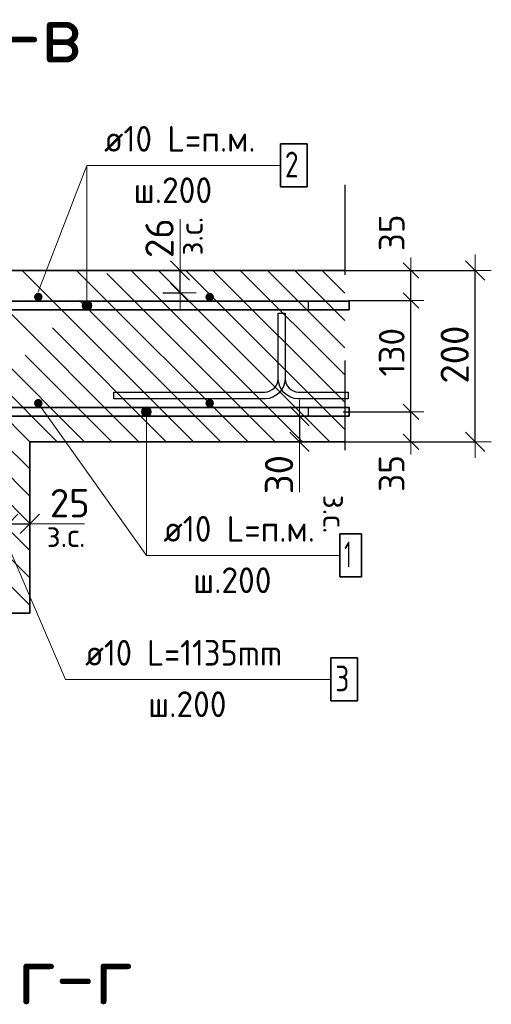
# Model space of a CAD drawing. Header units: metres. Extents: x -38 to 89, y -15 to 19.
# Tile 107 of 120: x 72.465 to 73.016, y 5.811 to 6.961. Entities that reach past the tile are written whole.
import ezdxf

# ---------------------------------------------------------------- set-up
doc = ezdxf.new("R2010")
doc.units = ezdxf.units.M
doc.header["$PDMODE"] = 65
doc.linetypes.add('______4', pattern=[0.135, 0.105, -0.03])
for name, color, linetype, lineweight in [('XR$5$Арм. стержнями верхней зоны', 180, 'Continuous', 35), ('XR$5$Арм. стержнями нижней зоны', 180, 'Continuous', 35), ('XR$5$Арм.стержн. Арматура края', 96, 'Continuous', 35), ('XR$5$Размерная линия (1)', 7, 'Continuous', 13), ('XR$5$Размерная линия_ общее', 7, 'Continuous', 13)]:
    doc.layers.add(name, color=color, linetype=linetype, lineweight=lineweight)
doc.layers.add('XR$5$Арм.стержн. Фиксатор', color=7, linetype='Continuous', lineweight=35, true_color=0x501e0f)
doc.styles.add('ISOCPEUR', font='txt')
doc.dimstyles.new('DIMSTYLE_15', dxfattribs={"dimtxt": 0.033, "dimasz": 0.0375, "dimexe": 0, "dimexo": 0, "dimgap": 0.0165, "dimtad": 2, "dimdec": 0, "dimlfac": 1000, "dimrnd": 1, "dimzin": 12, "dimdsep": 46, "dimtxsty": 'ISOCPEUR', "dimblk1": 'ALL_ML_STRICH', "dimblk2": 'ALL_ML_STRICH', "dimsah": 1, "dimcen": 0, "dimclrd": 7, "dimclre": 256, "dimclrt": 7, "dimadec": 0, "dimazin": 0, "dimtfac": 1, "dimtdec": 0, "dimtix": 1, "dimtmove": 2, "dimatfit": 3, "dimfxl": 0, "dimtzin": 0, "dimlwd": 0, "dimlwe": -3, "dimarcsym": 0})
doc.dimstyles.new('DIMSTYLE_23', dxfattribs={"dimtxt": 0.03, "dimasz": 0.03, "dimexe": 0, "dimexo": 0, "dimgap": 0.015, "dimtad": 2, "dimdec": 0, "dimlfac": 1000, "dimrnd": 1, "dimzin": 12, "dimdsep": 46, "dimtxsty": 'ISOCPEUR', "dimblk1": 'ALL_ML_STRICH', "dimblk2": 'ALL_ML_STRICH', "dimsah": 1, "dimcen": 0, "dimclrd": 7, "dimclre": 256, "dimclrt": 7, "dimadec": 0, "dimazin": 0, "dimtfac": 1, "dimtdec": 0, "dimtix": 1, "dimtmove": 2, "dimatfit": 3, "dimfxl": 0, "dimtvp": 1.2, "dimtzin": 0, "dimlwd": 0, "dimlwe": -3, "dimarcsym": 0})
doc.dimstyles.new('DIMSTYLE_25', dxfattribs={"dimtxt": 0.033, "dimasz": 0.0375, "dimexe": 0, "dimexo": 0, "dimgap": 0.0165, "dimtad": 2, "dimdec": 0, "dimlfac": 1000, "dimrnd": 1, "dimzin": 12, "dimdsep": 46, "dimtxsty": 'ISOCPEUR', "dimblk1": 'ALL_ML_STRICH', "dimblk2": 'ALL_ML_STRICH', "dimsah": 1, "dimcen": 0, "dimclrd": 7, "dimclre": 256, "dimclrt": 7, "dimadec": 0, "dimazin": 0, "dimtfac": 1, "dimtdec": 0, "dimtix": 1, "dimtmove": 2, "dimatfit": 3, "dimfxl": 0, "dimtvp": 1.2, "dimtzin": 0, "dimlwd": 0, "dimlwe": -3, "dimarcsym": 0})
doc.dimstyles.new('DIMSTYLE_26', dxfattribs={"dimtxt": 0.03, "dimasz": 0.03, "dimexe": 0, "dimexo": 0, "dimgap": 0.015, "dimtad": 2, "dimdec": 0, "dimlfac": 1000, "dimrnd": 1, "dimzin": 12, "dimdsep": 46, "dimtxsty": 'ISOCPEUR', "dimblk1": 'ALL_ML_STRICH', "dimblk2": 'ALL_ML_STRICH', "dimsah": 1, "dimcen": 0, "dimclrd": 7, "dimclre": 256, "dimclrt": 7, "dimadec": 0, "dimazin": 0, "dimtfac": 1, "dimtdec": 0, "dimtix": 1, "dimtmove": 2, "dimatfit": 3, "dimfxl": 0, "dimtzin": 0, "dimlwd": 0, "dimlwe": -3, "dimarcsym": 0})
pattern_1 = [(135, (0, 0), (-0.031819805, -0.031819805), [0.4, -0.05, 0, -0.05]), (135, (-0.01591, -0.01591), (-0.031819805, -0.031819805), [0.8, -0.1, 0.1, -0.1])]

# ---------------------------------------------------------------- blocks, each defined once
blk = doc.blocks.new('ALL_ML_STRICH')
at = {"color": 0, "linetype": 'ByBlock', "lineweight": -2}
for p, q in [((0, -0.5), (0, 0.5)), ((-1, 0), (0.5, 0)), ((-0.3, -0.3), (0.3, 0.3))]:
    blk.add_line(p, q, dxfattribs=at)
blk = doc.blocks.new('*D694')
at = {"layer": 'DEFPOINTS', "color": 7, "linetype": 'Continuous', "lineweight": 13, "transparency": 33554687}
for p in [(72.8252, 6.668), (72.8252, 6.468), (72.9968, 6.468)]:
    blk.add_point(p, dxfattribs=at)
at = {"layer": 'XR$5$Размерная линия_ общее', "color": 253, "linetype": 'Continuous', "lineweight": -2, "true_color": 0xa0a0a0, "transparency": 33554687}
for p, q in [((72.8452, 6.668), (72.9968, 6.668)), ((72.8452, 6.468), (72.9968, 6.468))]:
    blk.add_line(p, q, dxfattribs=at)
at = {"layer": 'XR$5$Размерная линия_ общее', "color": 7, "linetype": 'Continuous', "lineweight": -2, "transparency": 33554687}
blk.add_line((72.9968, 6.468), (72.9968, 6.668), dxfattribs=at)
at = {"layer": 'XR$5$Размерная линия_ общее', "color": 7, "linetype": 'Continuous', "lineweight": 13, "transparency": 33554687, "xscale": 0.0375, "yscale": 0.0375, "zscale": 0.0375}
for p, rotation in [((72.9968, 6.668), 90), ((72.9968, 6.468), 270)]:
    blk.add_blockref('ALL_ML_STRICH', p, dxfattribs=dict(at, rotation=rotation))
at = {"layer": 'XR$5$Размерная линия_ общее', "color": 7, "linetype": 'Continuous', "lineweight": 13, "transparency": 33554687, "insert": (72.9728, 6.5697), "char_height": 0.033, "width": 0.099, "attachment_point": 5, "rotation": 90, "style": 'ISOCPEUR'}
blk.add_mtext('\\A1;{200}', dxfattribs=at)
blk = doc.blocks.new('*D695')
at = {"layer": 'DEFPOINTS', "color": 7, "linetype": 'Continuous', "lineweight": 13, "transparency": 33554687}
for p in [(72.8227, 6.503), (72.842, 6.468), (72.9218, 6.468)]:
    blk.add_point(p, dxfattribs=at)
at = {"layer": 'XR$5$Размерная линия (1)', "color": 9, "linetype": 'Continuous', "lineweight": -2, "true_color": 0xc7c7c7, "transparency": 33554687}
for p, q in [((72.8427, 6.503), (72.9218, 6.503)), ((72.862, 6.468), (72.9218, 6.468))]:
    blk.add_line(p, q, dxfattribs=at)
at = {"layer": 'XR$5$Размерная линия (1)', "color": 7, "linetype": 'Continuous', "lineweight": -2, "transparency": 33554687}
blk.add_line((72.9218, 6.468), (72.9218, 6.503), dxfattribs=at)
at = {"layer": 'XR$5$Размерная линия (1)', "color": 7, "linetype": 'Continuous', "lineweight": 13, "transparency": 33554687, "xscale": 0.03, "yscale": 0.03, "zscale": 0.03}
for p, rotation in [((72.9218, 6.503), 90), ((72.9218, 6.468), 270)]:
    blk.add_blockref('ALL_ML_STRICH', p, dxfattribs=dict(at, rotation=rotation))
at = {"layer": 'XR$5$Размерная линия (1)', "color": 7, "linetype": 'Continuous', "lineweight": 13, "transparency": 33554687, "insert": (72.8992, 6.431), "char_height": 0.03, "width": 0.06, "attachment_point": 5, "rotation": 90, "style": 'ISOCPEUR'}
blk.add_mtext('\\A1;{35}', dxfattribs=at)
blk = doc.blocks.new('*D696')
at = {"layer": 'DEFPOINTS', "color": 7, "linetype": 'Continuous', "lineweight": 13, "transparency": 33554687}
for p in [(72.8287, 6.633), (72.8227, 6.503), (72.9218, 6.503)]:
    blk.add_point(p, dxfattribs=at)
at = {"layer": 'XR$5$Размерная линия (1)', "color": 9, "linetype": 'Continuous', "lineweight": -2, "true_color": 0xc7c7c7, "transparency": 33554687}
for p, q in [((72.8487, 6.633), (72.9218, 6.633)), ((72.8427, 6.503), (72.9218, 6.503))]:
    blk.add_line(p, q, dxfattribs=at)
at = {"layer": 'XR$5$Размерная линия (1)', "color": 7, "linetype": 'Continuous', "lineweight": -2, "transparency": 33554687}
blk.add_line((72.9218, 6.503), (72.9218, 6.633), dxfattribs=at)
at = {"layer": 'XR$5$Размерная линия (1)', "color": 7, "linetype": 'Continuous', "lineweight": 13, "transparency": 33554687, "xscale": 0.03, "yscale": 0.03, "zscale": 0.03}
for p, rotation in [((72.9218, 6.633), 90), ((72.9218, 6.503), 270)]:
    blk.add_blockref('ALL_ML_STRICH', p, dxfattribs=dict(at, rotation=rotation))
at = {"layer": 'XR$5$Размерная линия (1)', "color": 7, "linetype": 'Continuous', "lineweight": 13, "transparency": 33554687, "insert": (72.8993, 6.5725), "char_height": 0.03, "width": 0.09, "attachment_point": 5, "rotation": 90, "style": 'ISOCPEUR'}
blk.add_mtext('\\A1;{130}', dxfattribs=at)
blk = doc.blocks.new('*D697')
at = {"layer": 'DEFPOINTS', "color": 7, "linetype": 'Continuous', "lineweight": 13, "transparency": 33554687}
for p in [(72.8183, 6.668), (72.8287, 6.633), (72.9218, 6.633)]:
    blk.add_point(p, dxfattribs=at)
at = {"layer": 'XR$5$Размерная линия (1)', "color": 9, "linetype": 'Continuous', "lineweight": -2, "true_color": 0xc7c7c7, "transparency": 33554687}
for p, q in [((72.8383, 6.668), (72.9218, 6.668)), ((72.8487, 6.633), (72.9218, 6.633))]:
    blk.add_line(p, q, dxfattribs=at)
at = {"layer": 'XR$5$Размерная линия (1)', "color": 7, "linetype": 'Continuous', "lineweight": -2, "transparency": 33554687}
blk.add_line((72.9218, 6.633), (72.9218, 6.668), dxfattribs=at)
at = {"layer": 'XR$5$Размерная линия (1)', "color": 7, "linetype": 'Continuous', "lineweight": 13, "transparency": 33554687, "xscale": 0.03, "yscale": 0.03, "zscale": 0.03}
for p, rotation in [((72.9218, 6.668), 90), ((72.9218, 6.633), 270)]:
    blk.add_blockref('ALL_ML_STRICH', p, dxfattribs=dict(at, rotation=rotation))
at = {"layer": 'XR$5$Размерная линия (1)', "color": 7, "linetype": 'Continuous', "lineweight": 13, "transparency": 33554687, "insert": (72.8993, 6.7119), "char_height": 0.03, "width": 0.06, "attachment_point": 5, "rotation": 90, "style": 'ISOCPEUR'}
blk.add_mtext('\\A1;{35}', dxfattribs=at)
blk = doc.blocks.new('*D706')
at = {"layer": 'DEFPOINTS', "color": 7, "linetype": 'Continuous', "lineweight": 13, "transparency": 33554687}
for p in [(72.4518, 6.3723), (72.4518, 6.3373), (72.4768, 6.3323)]:
    blk.add_point(p, dxfattribs=at)
at = {"layer": 'XR$5$Размерная линия_ общее', "color": 253, "linetype": 'Continuous', "lineweight": -2, "true_color": 0xa0a0a0, "transparency": 33554687}
for p, q in [((72.4518, 6.3573), (72.4518, 6.3723)), ((72.4768, 6.3523), (72.4768, 6.3723))]:
    blk.add_line(p, q, dxfattribs=at)
at = {"layer": 'XR$5$Размерная линия_ общее', "color": 7, "linetype": 'Continuous', "lineweight": -2, "transparency": 33554687}
blk.add_line((72.4518, 6.3723), (72.4768, 6.3723), dxfattribs=at)
at = {"layer": 'XR$5$Размерная линия_ общее', "color": 7, "linetype": 'Continuous', "lineweight": 13, "transparency": 33554687, "xscale": 0.0375, "yscale": 0.0375, "zscale": 0.0375, "rotation": 180}
blk.add_blockref('ALL_ML_STRICH', (72.4518, 6.3723), dxfattribs=at)
at = {"layer": 'XR$5$Размерная линия_ общее', "color": 7, "linetype": 'Continuous', "lineweight": 13, "transparency": 33554687, "xscale": 0.0375, "yscale": 0.0375, "zscale": 0.0375}
blk.add_blockref('ALL_ML_STRICH', (72.4768, 6.3723), dxfattribs=at)
at = {"layer": 'XR$5$Размерная линия_ общее', "color": 7, "linetype": 'Continuous', "lineweight": 13, "transparency": 33554687, "insert": (72.5235, 6.3963), "char_height": 0.033, "width": 0.066, "attachment_point": 5, "style": 'ISOCPEUR'}
blk.add_mtext('\\A1;{25}', dxfattribs=at)
at = {"layer": 'XR$5$Размерная линия_ общее', "color": 7, "linetype": 'Continuous', "lineweight": 13, "transparency": 33554687, "insert": (72.4966, 6.3721), "char_height": 0.027, "width": 0.00135, "attachment_point": 1, "line_spacing_factor": 0.60241, "style": 'ISOCPEUR'}
blk.add_mtext('з.с.', dxfattribs=at)
blk = doc.blocks.new('*D708')
at = {"layer": 'DEFPOINTS', "color": 7, "linetype": 'Continuous', "lineweight": 13, "transparency": 33554687}
for p in [(72.7518, 6.498), (72.7918, 6.498), (72.7518, 6.468)]:
    blk.add_point(p, dxfattribs=at)
at = {"layer": 'XR$5$Размерная линия_ общее', "color": 253, "linetype": 'Continuous', "lineweight": -2, "true_color": 0xa0a0a0, "transparency": 33554687}
for p, q in [((72.7718, 6.498), (72.7918, 6.498)), ((72.7718, 6.468), (72.7918, 6.468))]:
    blk.add_line(p, q, dxfattribs=at)
at = {"layer": 'XR$5$Размерная линия_ общее', "color": 7, "linetype": 'Continuous', "lineweight": -2, "transparency": 33554687}
blk.add_line((72.7918, 6.498), (72.7918, 6.468), dxfattribs=at)
at = {"layer": 'XR$5$Размерная линия_ общее', "color": 7, "linetype": 'Continuous', "lineweight": 13, "transparency": 33554687, "xscale": 0.0375, "yscale": 0.0375, "zscale": 0.0375}
for p, rotation in [((72.7918, 6.498), 90), ((72.7918, 6.468), 270)]:
    blk.add_blockref('ALL_ML_STRICH', p, dxfattribs=dict(at, rotation=rotation))
at = {"layer": 'XR$5$Размерная линия_ общее', "color": 7, "linetype": 'Continuous', "lineweight": 13, "transparency": 33554687, "insert": (72.7678, 6.4296), "char_height": 0.033, "width": 0.066, "attachment_point": 5, "rotation": 90, "style": 'ISOCPEUR'}
blk.add_mtext('\\A1;{30}', dxfattribs=at)
at = {"layer": 'XR$5$Размерная линия_ общее', "color": 7, "linetype": 'Continuous', "lineweight": 13, "transparency": 33554687, "insert": (72.8463, 6.4061), "char_height": 0.027, "width": 0.00135, "attachment_point": 1, "rotation": 270, "line_spacing_factor": 0.60241, "style": 'ISOCPEUR'}
blk.add_mtext('з.с.', dxfattribs=at)
blk = doc.blocks.new('*D833')
at = {"layer": 'DEFPOINTS', "color": 7, "linetype": 'Continuous', "lineweight": 13, "transparency": 33554687}
for p in [(72.6122, 6.668), (72.6122, 6.642), (72.6522, 6.642)]:
    blk.add_point(p, dxfattribs=at)
at = {"layer": 'XR$5$Размерная линия_ общее', "color": 253, "linetype": 'Continuous', "lineweight": -2, "true_color": 0xa0a0a0, "transparency": 33554687}
for p, q in [((72.6322, 6.668), (72.6522, 6.668)), ((72.6322, 6.642), (72.6522, 6.642))]:
    blk.add_line(p, q, dxfattribs=at)
at = {"layer": 'XR$5$Размерная линия_ общее', "color": 7, "linetype": 'Continuous', "lineweight": -2, "transparency": 33554687}
blk.add_line((72.6522, 6.642), (72.6522, 6.668), dxfattribs=at)
at = {"layer": 'XR$5$Размерная линия_ общее', "color": 7, "linetype": 'Continuous', "lineweight": 13, "transparency": 33554687, "xscale": 0.0375, "yscale": 0.0375, "zscale": 0.0375}
for p, rotation in [((72.6522, 6.668), 90), ((72.6522, 6.642), 270)]:
    blk.add_blockref('ALL_ML_STRICH', p, dxfattribs=dict(at, rotation=rotation))
at = {"layer": 'XR$5$Размерная линия_ общее', "color": 7, "linetype": 'Continuous', "lineweight": 13, "transparency": 33554687, "insert": (72.6517, 6.6854), "char_height": 0.027, "width": 0.00135, "attachment_point": 1, "rotation": 90, "line_spacing_factor": 0.60241, "style": 'ISOCPEUR'}
blk.add_mtext('з.с.', dxfattribs=at)
at = {"layer": 'XR$5$Размерная линия_ общее', "color": 7, "linetype": 'Continuous', "lineweight": 13, "transparency": 33554687, "insert": (72.6282, 6.7057), "char_height": 0.033, "width": 0.066, "attachment_point": 5, "rotation": 90, "style": 'ISOCPEUR'}
blk.add_mtext('\\A1;{26}', dxfattribs=at)

msp = doc.modelspace()

# ---------------------------------------------------------------- hatches: boundary and pattern name
at = {"linetype": 'Continuous', "lineweight": 13, "transparency": 33554687}
h = msp.add_hatch(dxfattribs=at)
h.set_pattern_fill('__________540', scale=0.015, style=0, pattern_type=2)
h.set_pattern_definition(pattern_1)
h.paths.add_polyline_path([(72.2768, 6.668), (72.2768, 6.468), (72.8445, 6.468), (72.8445, 6.668)], flags=0)
h = msp.add_hatch(dxfattribs=at)
h.set_pattern_fill('__________540', scale=0.015, style=0, pattern_type=2)
h.set_pattern_definition(pattern_1)
h.paths.add_polyline_path([(72.4768, 6.268), (72.4768, 6.468), (71.9245, 6.468), (71.9245, 6.268)], flags=0)
at = {"layer": 'XR$5$Арм. стержнями верхней зоны', "linetype": 'Continuous', "lineweight": 35, "transparency": 33554687}
for points in [[(72.4918, 6.637), (72.4914, 6.6389), (72.4903, 6.6405), (72.4887, 6.6416), (72.4868, 6.642), (72.4849, 6.6416), (72.4833, 6.6405), (72.4822, 6.6389), (72.4818, 6.637), (72.4822, 6.6351), (72.4833, 6.6335), (72.4849, 6.6324), (72.4868, 6.632), (72.4887, 6.6324), (72.4903, 6.6335), (72.4914, 6.6351)], [(72.6918, 6.637), (72.6914, 6.6389), (72.6903, 6.6405), (72.6887, 6.6416), (72.6868, 6.642), (72.6849, 6.6416), (72.6833, 6.6405), (72.6822, 6.6389), (72.6818, 6.637), (72.6822, 6.6351), (72.6833, 6.6335), (72.6849, 6.6324), (72.6868, 6.632), (72.6887, 6.6324), (72.6903, 6.6335), (72.6914, 6.6351)]]:
    msp.add_hatch(color=4, dxfattribs=at).paths.add_polyline_path(points)
at = {"layer": 'XR$5$Арм. стержнями верхней зоны', "linetype": 'Continuous', "lineweight": 13, "transparency": 33554687}
for points in [[(72.5408, 6.6318), (72.5464, 6.6318), (72.5436, 6.6326)], [(72.5485, 6.6298), (72.5388, 6.6298), (72.538, 6.627)], [(72.5485, 6.6298), (72.538, 6.627), (72.5492, 6.627)], [(72.5492, 6.627), (72.538, 6.627), (72.5388, 6.6242)], [(72.5464, 6.6318), (72.5408, 6.6318), (72.5388, 6.6298)], [(72.5464, 6.6318), (72.5388, 6.6298), (72.5485, 6.6298)], [(72.5492, 6.627), (72.5388, 6.6242), (72.5485, 6.6242)], [(72.5485, 6.6242), (72.5388, 6.6242), (72.5408, 6.6222)], [(72.5485, 6.6242), (72.5408, 6.6222), (72.5464, 6.6222)], [(72.5464, 6.6222), (72.5408, 6.6222), (72.5436, 6.6214)]]:
    msp.add_hatch(color=7, dxfattribs=at).paths.add_polyline_path(points)
at = {"layer": 'XR$5$Арм. стержнями нижней зоны', "linetype": 'Continuous', "lineweight": 35, "transparency": 33554687}
for points in [[(72.4918, 6.513), (72.4914, 6.5149), (72.4903, 6.5165), (72.4887, 6.5176), (72.4868, 6.518), (72.4849, 6.5176), (72.4833, 6.5165), (72.4822, 6.5149), (72.4818, 6.513), (72.4822, 6.5111), (72.4833, 6.5095), (72.4849, 6.5084), (72.4868, 6.508), (72.4887, 6.5084), (72.4903, 6.5095), (72.4914, 6.5111)], [(72.6918, 6.513), (72.6914, 6.5149), (72.6903, 6.5165), (72.6887, 6.5176), (72.6868, 6.518), (72.6849, 6.5176), (72.6833, 6.5165), (72.6822, 6.5149), (72.6818, 6.513), (72.6822, 6.5111), (72.6833, 6.5095), (72.6849, 6.5084), (72.6868, 6.508), (72.6887, 6.5084), (72.6903, 6.5095), (72.6914, 6.5111)]]:
    msp.add_hatch(color=4, dxfattribs=at).paths.add_polyline_path(points)
at = {"layer": 'XR$5$Арм. стержнями нижней зоны', "linetype": 'Continuous', "lineweight": 13, "transparency": 33554687}
for points in [[(72.6081, 6.5058), (72.6177, 6.5058), (72.6157, 6.5078)], [(72.6081, 6.5058), (72.6157, 6.5078), (72.6101, 6.5078)], [(72.6101, 6.5078), (72.6157, 6.5078), (72.6129, 6.5086)], [(72.6073, 6.503), (72.6185, 6.503), (72.6177, 6.5058)], [(72.6073, 6.503), (72.6177, 6.5058), (72.6081, 6.5058)], [(72.6081, 6.5002), (72.6185, 6.503), (72.6073, 6.503)], [(72.6081, 6.5002), (72.6177, 6.5002), (72.6185, 6.503)], [(72.6101, 6.4982), (72.6177, 6.5002), (72.6081, 6.5002)], [(72.6101, 6.4982), (72.6157, 6.4982), (72.6177, 6.5002)], [(72.6157, 6.4982), (72.6101, 6.4982), (72.6129, 6.4974)]]:
    msp.add_hatch(color=7, dxfattribs=at).paths.add_polyline_path(points)

# ---------------------------------------------------------------- linework, layer by layer
at = {"color": 7, "linetype": 'Continuous', "lineweight": 13, "transparency": 33554687}
for p, q in [((72.4868, 6.643), (72.5436, 6.7906)), ((72.6522, 6.668), (72.6522, 6.728)), ((72.4868, 6.513), (72.6129, 6.3353)), ((72.7918, 6.468), (72.7918, 6.409)), ((72.4768, 6.3723), (72.5408, 6.3723))]:
    msp.add_line(p, q, dxfattribs=at)
at = {"color": 7, "linetype": '______4', "lineweight": 25, "transparency": 33554687}
msp.add_line((72.8445, 6.768), (72.8445, 6.368), dxfattribs=at)
at = {"color": 7, "linetype": 'Continuous', "lineweight": 35, "transparency": 33554687}
for p, q in [((72.8445, 6.668), (72.2768, 6.668)), ((72.4768, 6.268), (72.4768, 6.468)), ((72.4768, 6.468), (72.8445, 6.468)), ((71.9245, 6.268), (72.4768, 6.268))]:
    msp.add_line(p, q, dxfattribs=at)
at = {"layer": 'XR$5$Арм. стержнями верхней зоны', "color": 7, "linetype": 'Continuous', "lineweight": 13, "transparency": 33554687}
for p, q in [((72.5436, 6.7906), (72.7696, 6.7906)), ((72.5436, 6.7906), (72.5436, 6.627)), ((72.5436, 6.6326), (72.5436, 6.6326)), ((72.538, 6.627), (72.538, 6.627)), ((72.5436, 6.6214), (72.5436, 6.6214)), ((72.5492, 6.627), (72.5492, 6.627))]:
    msp.add_line(p, q, dxfattribs=at)
at = {"layer": 'XR$5$Арм. стержнями верхней зоны', "color": 7, "linetype": 'Continuous', "lineweight": 35, "transparency": 33554687}
msp.add_lwpolyline([(72.7696, 6.7656), (72.8006, 6.7656), (72.8006, 6.8156), (72.7696, 6.8156), (72.7696, 6.7656)], dxfattribs=at)
at = {"layer": 'XR$5$Арм. стержнями верхней зоны', "color": 4, "linetype": 'Continuous', "lineweight": 35, "transparency": 33554687}
msp.add_lwpolyline([(72.3018, 6.632), (72.8495, 6.632), (72.8495, 6.622), (72.3018, 6.622), (72.3018, 6.632)], dxfattribs=at)
msp.add_lwpolyline([(72.3018, 6.632), (72.8495, 6.632), (72.8495, 6.622), (72.3018, 6.622), (72.3018, 6.632)], dxfattribs=at)
at = {"layer": 'XR$5$Арм. стержнями верхней зоны', "color": 7, "linetype": 'Continuous', "lineweight": 13, "transparency": 33554687}
msp.add_circle((72.5436, 6.627), 0.00563, dxfattribs=at)
at = {"layer": 'XR$5$Арм. стержнями нижней зоны', "color": 7, "linetype": 'Continuous', "lineweight": 13, "transparency": 33554687}
for p, q in [((72.6129, 6.5086), (72.6129, 6.5086)), ((72.6073, 6.503), (72.6073, 6.503)), ((72.6129, 6.3353), (72.6129, 6.503)), ((72.6129, 6.4974), (72.6129, 6.4974)), ((72.6185, 6.503), (72.6185, 6.503)), ((72.6129, 6.3353), (72.8389, 6.3353))]:
    msp.add_line(p, q, dxfattribs=at)
at = {"layer": 'XR$5$Арм. стержнями нижней зоны', "color": 4, "linetype": 'Continuous', "lineweight": 35, "transparency": 33554687}
msp.add_lwpolyline([(72.8495, 6.498), (72.3018, 6.498), (72.3018, 6.508), (72.8495, 6.508), (72.8495, 6.498)], dxfattribs=at)
msp.add_lwpolyline([(72.8495, 6.498), (72.3018, 6.498), (72.3018, 6.508), (72.8495, 6.508), (72.8495, 6.498)], dxfattribs=at)
at = {"layer": 'XR$5$Арм. стержнями нижней зоны', "color": 7, "linetype": 'Continuous', "lineweight": 35, "transparency": 33554687}
msp.add_lwpolyline([(72.8389, 6.3103), (72.8639, 6.3103), (72.8639, 6.3603), (72.8389, 6.3603), (72.8389, 6.3103)], dxfattribs=at)
at = {"layer": 'XR$5$Арм. стержнями нижней зоны', "color": 7, "linetype": 'Continuous', "lineweight": 13, "transparency": 33554687}
msp.add_circle((72.6129, 6.503), 0.00563, dxfattribs=at)
at = {"layer": 'XR$5$Арм.стержн. Арматура края', "color": 7, "linetype": 'Continuous', "lineweight": 13, "transparency": 33554687}
for q in [(72.4468, 6.3574), (72.8284, 6.1906)]:
    msp.add_line((72.5184, 6.1906), q, dxfattribs=at)
at = {"layer": 'XR$5$Арм.стержн. Арматура края', "color": 4, "linetype": 'Continuous', "lineweight": 25, "transparency": 33554687}
for points in [[(72.3304, 6.632), (72.8018, 6.632), (72.8018, 6.622), (72.331, 6.622)], [(72.3304, 6.632), (72.8018, 6.632), (72.8018, 6.622), (72.331, 6.622)], [(72.331, 6.508), (72.8018, 6.508), (72.8018, 6.498)], [(72.331, 6.508), (72.8018, 6.508), (72.8018, 6.498)], [(72.8018, 6.498), (72.3304, 6.498)], [(72.8018, 6.498), (72.3304, 6.498)]]:
    msp.add_lwpolyline(points, dxfattribs=at)
at = {"layer": 'XR$5$Арм.стержн. Арматура края', "color": 7, "linetype": 'Continuous', "lineweight": 35, "transparency": 33554687}
msp.add_lwpolyline([(72.8284, 6.1656), (72.8594, 6.1656), (72.8594, 6.2156), (72.8284, 6.2156), (72.8284, 6.1656)], dxfattribs=at)
at = {"layer": 'XR$5$Арм.стержн. Фиксатор', "color": 40, "linetype": 'Continuous', "lineweight": 25, "transparency": 33554687}
msp.add_lwpolyline([(72.5748, 6.526), (72.7514, 6.526), (72.7543, 6.5264), (72.7572, 6.5274), (72.7599, 6.5289), (72.7621, 6.5307), (72.7639, 6.5329), (72.7654, 6.5356), (72.7664, 6.5385), (72.7668, 6.5414), (72.7668, 6.618), (72.7748, 6.618), (72.7748, 6.5414), (72.7752, 6.5385), (72.7762, 6.5356), (72.7777, 6.5329), (72.7795, 6.5307), (72.7817, 6.5289), (72.7844, 6.5274), (72.7873, 6.5264), (72.7902, 6.526), (72.8485, 6.526), (72.8485, 6.518), (72.7897, 6.518), (72.7855, 6.5186), (72.7811, 6.52), (72.7771, 6.5223), (72.7738, 6.525), (72.7711, 6.5283), (72.7688, 6.5323), (72.7674, 6.5367), (72.7668, 6.5409), (72.7668, 6.618), (72.7748, 6.618), (72.7748, 6.5409), (72.7742, 6.5367), (72.7728, 6.5323), (72.7705, 6.5283), (72.7678, 6.525), (72.7645, 6.5223), (72.7605, 6.52), (72.7561, 6.5186), (72.752, 6.518), (72.5748, 6.518), (72.5748, 6.526)], dxfattribs=at)

# ---------------------------------------------------------------- texts
at = {"color": 7, "linetype": 'Continuous', "lineweight": 50, "transparency": 33554687, "char_height": 0.0675, "width": 0.172565, "attachment_point": 5, "style": 'ISOCPEUR'}
for s, insert in [('\\A1;{\\fISOCPEUR|i0|b0;\\H0.067500;\\W1.000000;\\C7;в-в}\\P', (72.4671, 6.9445)), ('\\A1;{\\fISOCPEUR|i0|b0;\\H0.067500;\\W1.000000;\\C7;г-г}\\P', (72.5299, 5.845))]:
    msp.add_mtext(s, dxfattribs=dict(at, insert=insert))
at = {"layer": 'XR$5$Арм. стержнями верхней зоны', "color": 7, "linetype": 'Continuous', "lineweight": 25, "transparency": 33554687, "char_height": 0.03, "attachment_point": 7, "style": 'ISOCPEUR'}
for s, insert, width in [('\\W0.94;ø10 L=п.м.', (72.5636, 6.8066), 0.199983), ('\\W0.78;2', (72.7746, 6.7766), 0.032641), ('\\W0.95;ш.200 ', (72.5981, 6.7466), 0.1312)]:
    msp.add_mtext(s, dxfattribs=dict(at, insert=insert, width=width))
at = {"layer": 'XR$5$Арм. стержнями нижней зоны', "color": 7, "linetype": 'Continuous', "lineweight": 25, "transparency": 33554687, "char_height": 0.03, "attachment_point": 7, "style": 'ISOCPEUR'}
for s, insert, width in [('\\W0.94;ø10 L=п.м.', (72.6329, 6.3513), 0.199983), ('\\W0.56;1', (72.8439, 6.3213), 0.023333), ('\\W0.95;ш.200 ', (72.6674, 6.2913), 0.1312)]:
    msp.add_mtext(s, dxfattribs=dict(at, insert=insert, width=width))
at = {"layer": 'XR$5$Арм.стержн. Арматура края', "color": 7, "linetype": 'Continuous', "lineweight": 25, "transparency": 33554687, "char_height": 0.03, "attachment_point": 7, "style": 'ISOCPEUR'}
for s, insert, width in [('\\W0.92;ø10 L=1135mm ', (72.5414, 6.2066), 0.280669), ('\\W0.78;3', (72.8334, 6.1766), 0.032641), ('\\W0.95;ш.200 ', (72.6149, 6.1466), 0.1312)]:
    msp.add_mtext(s, dxfattribs=dict(at, insert=insert, width=width))

# ---------------------------------------------------------------- dimensions: what is measured, and where the dimension line sits
at = {"layer": 'XR$5$Размерная линия (1)', "color": 7, "linetype": 'Continuous', "lineweight": 13, "transparency": 33554687}
for base, p1, p2, dimstyle, picture, middle in [((72.9218, 6.668), (72.8487, 6.633), (72.8383, 6.668), 'DIMSTYLE_23', '*D697', (72.8993, 6.7119)), ((72.9218, 6.633), (72.8427, 6.503), (72.8487, 6.633), 'DIMSTYLE_26', '*D696', (72.8993, 6.5725)), ((72.9218, 6.503), (72.862, 6.468), (72.8427, 6.503), 'DIMSTYLE_23', '*D695', (72.8992, 6.431))]:
    dim = msp.add_linear_dim(base=base, p1=p1, p2=p2, angle=90, dimstyle=dimstyle, override={"dimpost": '<>', "dimclrd": 7, "dimclre": 9, "dimclrt": 7, "dimlwd": 0, "dimlwe": 65533}, dxfattribs=at)
    dim.commit()
    dim.dimension.update_dxf_attribs({"geometry": picture, "text_midpoint": middle, "dimtype": 160})
at = {"layer": 'XR$5$Размерная линия_ общее', "color": 7, "linetype": 'Continuous', "lineweight": 13, "transparency": 33554687}
for base, p1, p2, angle, picture, middle in [((72.6522, 6.668), (72.6322, 6.642), (72.6322, 6.668), 90, '*D833', (72.6282, 6.7057)), ((72.7918, 6.468), (72.7718, 6.498), (72.7718, 6.468), 270, '*D708', (72.7678, 6.4296))]:
    dim = msp.add_linear_dim(base=base, p1=p1, p2=p2, angle=angle, text='<>\\Xз.с.', dimstyle='DIMSTYLE_25', override={"dimpost": '<>', "dimclrd": 7, "dimclre": 253, "dimclrt": 7, "dimlwd": 0, "dimlwe": 65533}, dxfattribs=at)
    dim.commit()
    dim.dimension.update_dxf_attribs({"geometry": picture, "text_midpoint": middle, "dimtype": 160})
dim = msp.add_linear_dim(base=(72.9968, 6.668), p1=(72.8452, 6.468), p2=(72.8452, 6.668), angle=90, dimstyle='DIMSTYLE_15', override={"dimpost": '<>', "dimclrd": 7, "dimclre": 253, "dimclrt": 7, "dimlwd": 0, "dimlwe": 65533}, dxfattribs=at)
dim.commit()
dim.dimension.update_dxf_attribs({"geometry": '*D694', "text_midpoint": (72.9728, 6.5697), "dimtype": 160})
dim = msp.add_linear_dim(base=(72.4768, 6.3723), p1=(72.4518, 6.3573), p2=(72.4768, 6.3523), text='<>\\Xз.с.', dimstyle='DIMSTYLE_25', override={"dimpost": '<>', "dimclrd": 7, "dimclre": 253, "dimclrt": 7, "dimlwd": 0, "dimlwe": 65533}, dxfattribs=at)
dim.commit()
dim.dimension.update_dxf_attribs({"geometry": '*D706', "text_midpoint": (72.5235, 6.3963), "dimtype": 160})

doc.saveas('drawing.dxf')
